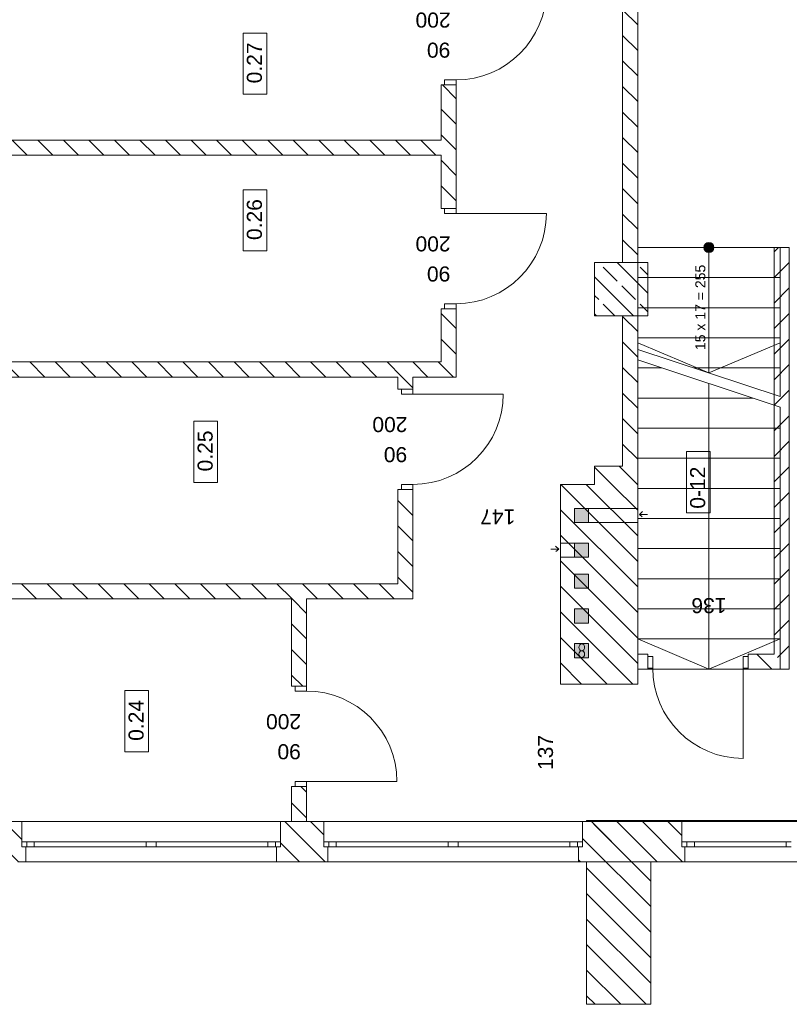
# Model space of a CAD drawing. Header units: millimetres. Extents: x -22315 to 39025, y -47720 to 770.
# Tile 3 of 28: x -8185 to -514, y -47720 to -37910. Entities that reach past the tile are written whole.
import ezdxf

# ---------------------------------------------------------------- set-up
doc = ezdxf.new("R2010")
doc.units = ezdxf.units.MM
for name, color, linetype, lineweight in [('Nowe_2D - Ogólne_Nr_pióra__1', 7, 'Continuous', 9), ('poziom_1 (1)_4_2D - Ogólne_Nr_pióra__19', 7, 'Continuous', 9), ('poziom_1 (1)_4_2D - Ogólne_Nr_pióra__1_Nr_pióra__7', 7, 'Continuous', 9), ('poziom_1 (1)_4_2D - Ogólne_Nr_pióra__21_Nr_pióra__7', 7, 'Continuous', 9), ('poziom_1 (1)_4_Drzwi ArchiCAD_Nr_pióra__27_Nr_pióra__7', 7, 'Continuous', 9), ('poziom_1 (1)_4_Drzwi ArchiCAD_Nr_pióra__81_Nr_pióra__4', 7, 'Continuous', 9), ('poziom_1 (1)_4_Konstrukcja - Schody', 7, 'Continuous', 9), ('poziom_1 (1)_4_Konstrukcja - Schody_Nr_pióra__81_Nr_pióra__4', 7, 'Continuous', 9), ('poziom_1 (1)_4_Konstrukcja - Stropy_Nr_pióra__81_Nr_pióra__4', 7, 'Continuous', 9), ('poziom_1 (1)_4_Konstrukcja - Słupy_Nr_pióra__1_Nr_pióra__7', 7, 'Continuous', 9), ('poziom_1 (1)_4_Konstrukcja - Słupy_Nr_pióra__82_Nr_pióra__10', 7, 'Continuous', 9), ('poziom_1 (1)_4_Konstrukcja - Ściany zew_Nr_pióra__107_Nr_pióra__10', 7, 'Continuous', 9), ('poziom_1 (1)_4_Konstrukcja - Ściany zew_Nr_pióra__27_Nr_pióra__7', 7, 'Continuous', 9), ('poziom_1 (1)_4_Metryczki pomieszczeń ArchiCADa_Nr_pióra__6_Nr_pióra__5', 7, 'Continuous', 9), ('poziom_1 (1)_4_Okna ArchiCADa_Nr_pióra__101_Nr_pióra__252', 7, 'Continuous', 9), ('poziom_1 (1)_4_Okna ArchiCADa_Nr_pióra__27_Nr_pióra__7', 7, 'Continuous', 9), ('poziom_1 (1)_4_Okna ArchiCADa_Nr_pióra__81_Nr_pióra__4', 7, 'Continuous', 9), ('poziom_1 (1)_4_Znaczniki drzwi ArchiCADa_Nr_pióra__7_Nr_pióra__7', 7, 'Continuous', 9)]:
    doc.layers.add(name, color=color, linetype=linetype, lineweight=lineweight)
doc.styles.add('GENERATED_STYLE_1', font='arial.ttf')
pattern_1 = [(135, (37205, -40790), (127.2792, 127.2792), [])]

msp = doc.modelspace()

# ---------------------------------------------------------------- hatches: boundary and pattern name
at = {"layer": 'poziom_1 (1)_4_2D - Ogólne_Nr_pióra__19', "linetype": 'ByBlock'}
for points in [[(-2655, -42779.9), (-2655, -42919.9), (-2515, -42919.9), (-2515, -42779.9)], [(-2655, -43125.6), (-2655, -43265.6), (-2515, -43265.6), (-2515, -43125.6)], [(-2655, -43435.5), (-2655, -43575.5), (-2515, -43575.5), (-2515, -43435.5)], [(-2655, -43781.2), (-2655, -43921.2), (-2515, -43921.2), (-2515, -43781.2)], [(-2655, -44126.8), (-2655, -44266.8), (-2515, -44266.8), (-2515, -44126.8)]]:
    msp.add_hatch(color=256, dxfattribs=at).paths.add_polyline_path(points)
at = {"layer": 'poziom_1 (1)_4_Konstrukcja - Schody', "linetype": 'ByBlock'}
msp.add_hatch(color=256, dxfattribs=at).paths.add_polyline_path([(-1315, -40230), (-1306.8, -40229.3), (-1298.8, -40227.3), (-1291.2, -40224), (-1284.3, -40219.5), (-1278.2, -40213.9), (-1273.1, -40207.3), (-1269.2, -40200.1), (-1266.5, -40192.3), (-1265.2, -40184.1), (-1265.2, -40175.9), (-1266.5, -40167.7), (-1269.2, -40159.9), (-1273.1, -40152.7), (-1278.2, -40146.1), (-1284.3, -40140.5), (-1291.2, -40136), (-1298.8, -40132.7), (-1306.8, -40130.7), (-1315, -40130), (-1323.2, -40130.7), (-1331.2, -40132.7), (-1338.8, -40136), (-1345.7, -40140.5), (-1351.8, -40146.1), (-1356.9, -40152.7), (-1360.8, -40159.9), (-1363.5, -40167.7), (-1364.8, -40175.9), (-1364.8, -40184.1), (-1363.5, -40192.3), (-1360.8, -40200.1), (-1356.9, -40207.3), (-1351.8, -40213.9), (-1345.7, -40219.5), (-1338.8, -40224), (-1331.2, -40227.3), (-1323.2, -40229.3)])
at = {"layer": 'poziom_1 (1)_4_Konstrukcja - Słupy_Nr_pióra__82_Nr_pióra__10', "linetype": 'ByBlock'}
h = msp.add_hatch(dxfattribs=at)
h.set_pattern_fill('BETON_ZBROJONY_0004', color=256, angle=270, style=0, pattern_type=2)
h.set_pattern_definition([(135, (37205, -40790), (183.8478, 183.8478), []), (135, (37113.08, -40881.92), (183.8478, 183.8478), [195, -65])])
h.paths.add_polyline_path([(-1925, -40860), (-1925, -40330), (-2455, -40330), (-2455, -40860)])
at = {"layer": 'poziom_1 (1)_4_Konstrukcja - Ściany zew_Nr_pióra__107_Nr_pióra__10', "linetype": 'ByBlock'}
h = msp.add_hatch(dxfattribs=at)
h.set_pattern_fill('BLOCZKI_CERAMICZNE_0004', color=256, angle=270, style=0, pattern_type=2)
h.set_pattern_definition(pattern_1)
h.paths.add_polyline_path([(-2175, -40330), (-2025, -40330), (-2025, -35430), (-2175, -35430)])
h = msp.add_hatch(dxfattribs=at)
h.set_pattern_fill('BLOCZKI_CERAMICZNE_0004', color=256, angle=270, style=0, pattern_type=2)
h.set_pattern_definition(pattern_1)
h.paths.add_polyline_path([(-3985, -39790), (-3835, -39790), (-3835, -38560), (-3985, -38560)])
h = msp.add_hatch(dxfattribs=at)
h.set_pattern_fill('BLOCZKI_CERAMICZNE_0004', color=256, angle=270, style=0, pattern_type=2)
h.set_pattern_definition(pattern_1)
h.paths.add_polyline_path([(-3985, -39110), (-8595, -39110), (-8595, -39260), (-3985, -39260)])
h = msp.add_hatch(dxfattribs=at)
h.set_pattern_fill('BLOCZKI_CERAMICZNE_0004', color=256, angle=270, style=0, pattern_type=2)
h.set_pattern_definition([(45, (2225, -91555), (127.2792, -127.2792), [])])
h.paths.add_polyline_path([(-665, -40180), (-665, -44230), (-515, -44380), (-515, -40180)])
h = msp.add_hatch(dxfattribs=at)
h.set_pattern_fill('BLOCZKI_CERAMICZNE_0004', color=256, angle=270, style=0, pattern_type=2)
h.set_pattern_definition(pattern_1)
h.paths.add_polyline_path([(-3985, -41320), (-3835, -41470), (-3835, -40790), (-3985, -40790)])
h = msp.add_hatch(dxfattribs=at)
h.set_pattern_fill('BLOCZKI_CERAMICZNE_0004', color=256, angle=270, style=0, pattern_type=2)
h.set_pattern_definition(pattern_1)
h.paths.add_polyline_path([(-2175, -42360), (-2025, -42360), (-2025, -40860), (-2175, -40860)])
h = msp.add_hatch(dxfattribs=at)
h.set_pattern_fill('BLOCZKI_CERAMICZNE_0004', color=256, angle=270, style=0, pattern_type=2)
h.set_pattern_definition(pattern_1)
h.paths.add_polyline_path([(-8595, -41470), (-3835, -41470), (-3985, -41320), (-8595, -41320)])
h = msp.add_hatch(dxfattribs=at)
h.set_pattern_fill('BLOCZKI_CERAMICZNE_0004', color=256, angle=270, style=0, pattern_type=2)
h.set_pattern_definition(pattern_1)
h.paths.add_polyline_path([(-4415, -41590), (-4265, -41590), (-4265, -41470), (-4415, -41470)])
h = msp.add_hatch(dxfattribs=at)
h.set_pattern_fill('BLOCZKI_CERAMICZNE_0004', color=256, angle=270, style=0, pattern_type=2)
h.set_pattern_definition(pattern_1)
h.paths.add_polyline_path([(-2455, -42360), (-2455, -42540), (-2025, -42540), (-2025, -42360)])
h = msp.add_hatch(dxfattribs=at)
h.set_pattern_fill('BLOCZKI_CERAMICZNE_0004', color=256, angle=270, style=0, pattern_type=2)
h.set_pattern_definition(pattern_1)
h.paths.add_polyline_path([(-2795, -42540), (-2795, -44530), (-2025, -44530), (-2025, -42540)])
h = msp.add_hatch(dxfattribs=at)
h.set_pattern_fill('BLOCZKI_CERAMICZNE_0004', color=256, angle=270, style=0, pattern_type=2)
h.set_pattern_definition(pattern_1)
h.paths.add_polyline_path([(-4415, -43530), (-4265, -43680), (-4265, -42590), (-4415, -42590)])
h = msp.add_hatch(dxfattribs=at)
h.set_pattern_fill('BLOCZKI_CERAMICZNE_0004', color=256, angle=270, style=0, pattern_type=2)
h.set_pattern_definition(pattern_1)
h.paths.add_polyline_path([(-11540, -43680), (-4265, -43680), (-4415, -43530), (-11540, -43530)])
h = msp.add_hatch(dxfattribs=at)
h.set_pattern_fill('BLOCZKI_CERAMICZNE_0004', color=256, angle=270, style=0, pattern_type=2)
h.set_pattern_definition(pattern_1)
h.paths.add_polyline_path([(-5475, -44550), (-5325, -44550), (-5325, -43680), (-5475, -43680)])
h = msp.add_hatch(dxfattribs=at)
h.set_pattern_fill('BLOCZKI_CERAMICZNE_0004', color=256, angle=270, style=0, pattern_type=2)
h.set_pattern_definition([(135, (46570, -41490), (127.2792, 127.2792), [])])
h.paths.add_polyline_path([(-925, -44380), (-605, -44380), (-755, -44230), (-925, -44230)])
h = msp.add_hatch(dxfattribs=at)
h.set_pattern_fill('BLOCZKI_CERAMICZNE_0004', color=256, angle=270, style=0, pattern_type=2)
h.set_pattern_definition(pattern_1)
h.paths.add_polyline_path([(-5325, -45900), (-5325, -45550), (-5475, -45550), (-5475, -45900)])
h = msp.add_hatch(dxfattribs=at)
h.set_pattern_fill('BLOCZKI_CERAMICZNE_0004', color=256, angle=270, style=0, pattern_type=2)
h.set_pattern_definition(pattern_1)
h.paths.add_polyline_path([(-8125, -46300), (-8125, -46150), (-8165, -46150), (-8165, -45900), (-8865, -45900), (-8865, -46150), (-8905, -46150), (-8905, -46300)])
h = msp.add_hatch(dxfattribs=at)
h.set_pattern_fill('BLOCZKI_CERAMICZNE_0004', color=256, angle=270, style=0, pattern_type=2)
h.set_pattern_definition(pattern_1)
h.paths.add_polyline_path([(-5115, -46300), (-5115, -46150), (-5155, -46150), (-5155, -45900), (-5585, -45900), (-5585, -46150), (-5625, -46150), (-5625, -46300)])
h = msp.add_hatch(dxfattribs=at)
h.set_pattern_fill('BLOCZKI_CERAMICZNE_0004', color=256, angle=270, style=0, pattern_type=2)
h.set_pattern_definition(pattern_1)
h.paths.add_polyline_path([(-2615, -46300), (-1895, -46300), (-1895, -45900), (-2575, -45900), (-2575, -46150), (-2615, -46150)])
h = msp.add_hatch(dxfattribs=at)
h.set_pattern_fill('BLOCZKI_CERAMICZNE_0004', color=256, angle=270, style=0, pattern_type=2)
h.set_pattern_definition(pattern_1)
h.paths.add_polyline_path([(-1895, -47720), (-1895, -46300), (-2535, -45890), (-2535, -47720)])
h = msp.add_hatch(dxfattribs=at)
h.set_pattern_fill('BLOCZKI_CERAMICZNE_0004', color=256, angle=270, style=0, pattern_type=2)
h.set_pattern_definition(pattern_1)
h.paths.add_polyline_path([(-1555, -46300), (-1555, -46150), (-1585, -46150), (-1585, -45890), (-2535, -45890), (-1895, -46300)])

# ---------------------------------------------------------------- linework, layer by layer
at = {"layer": 'poziom_1 (1)_4_2D - Ogólne_Nr_pióra__1_Nr_pióra__7', "linetype": 'ByBlock'}
for p, q in [((-2515, -42779.9), (-2025, -42779.9)), ((-2515, -42919.9), (-2025, -42919.9)), ((-2655, -43125.6), (-2795, -43125.6)), ((-2655, -43265.6), (-2795, -43265.6))]:
    msp.add_line(p, q, dxfattribs=at)
at = {"layer": 'poziom_1 (1)_4_2D - Ogólne_Nr_pióra__1_Nr_pióra__7', "linetype": 'ByBlock', "flags": 128}
for points in [[(-2655, -42779.9), (-2515, -42779.9), (-2515, -42919.9), (-2655, -42919.9)], [(-2655, -43125.6), (-2515, -43125.6), (-2515, -43265.6), (-2655, -43265.6)], [(-2655, -43435.5), (-2515, -43435.5), (-2515, -43575.5), (-2655, -43575.5)], [(-2655, -43781.2), (-2515, -43781.2), (-2515, -43921.2), (-2655, -43921.2)], [(-2655, -44126.8), (-2515, -44126.8), (-2515, -44266.8), (-2655, -44266.8)]]:
    msp.add_lwpolyline(points, close=True, dxfattribs=at)
for points in [[(-1927.5, -42839.7), (-2008.5, -42839.7), (-1980, -42863.8), (-2008.5, -42839.7), (-1975.7, -42811.2)], [(-2892.5, -43185.4), (-2811.5, -43185.4), (-2840, -43209.5), (-2811.5, -43185.4), (-2844.3, -43156.9)]]:
    msp.add_lwpolyline(points, dxfattribs=at)
at = {"layer": 'poziom_1 (1)_4_2D - Ogólne_Nr_pióra__1_Nr_pióra__7', "linetype": 'ByBlock'}
for centre in [(-2583.1, -44163.4), (-2583.1, -44230.6)]:
    msp.add_ellipse(centre, major_axis=(0, 33.6), ratio=0.860295, dxfattribs=at)
at = {"layer": 'poziom_1 (1)_4_2D - Ogólne_Nr_pióra__21_Nr_pióra__7', "linetype": 'ByBlock'}
msp.add_line((-1895, -47720), (-2535, -47720), dxfattribs=at)
at = {"layer": 'poziom_1 (1)_4_Drzwi ArchiCAD_Nr_pióra__27_Nr_pióra__7', "linetype": 'ByBlock'}
for p, q in [((-3835, -38560), (-3950, -38560)), ((-3835, -39790), (-3950, -39790)), ((-3835, -40790), (-3950, -40790)), ((-4265, -41590), (-4380, -41590)), ((-4265, -42590), (-4380, -42590)), ((-1925, -44370), (-1925, -44255)), ((-925, -44370), (-925, -44255)), ((-5325, -44550), (-5440, -44550)), ((-5325, -45550), (-5440, -45550))]:
    msp.add_line(p, q, dxfattribs=at)
at = {"layer": 'poziom_1 (1)_4_Drzwi ArchiCAD_Nr_pióra__81_Nr_pióra__4', "linetype": 'ByBlock'}
for p, q in [((-3950, -38560), (-3950, -38510)), ((-3950, -38510), (-3835, -38510)), ((-3835, -38510), (-3835, -38560)), ((-3835, -38560), (-3950, -38560)), ((-3950, -39840), (-3950, -39790)), ((-3950, -39790), (-3835, -39790)), ((-3835, -39790), (-3835, -39840)), ((-3835, -39840), (-3950, -39840)), ((-3835, -39840), (-2935, -39840)), ((-3950, -40790), (-3950, -40740)), ((-3950, -40740), (-3835, -40740)), ((-3835, -40790), (-3950, -40790)), ((-3835, -40740), (-3835, -40790)), ((-4380, -41640), (-4380, -41590)), ((-4380, -41590), (-4265, -41590)), ((-4265, -41590), (-4265, -41640)), ((-4265, -41640), (-4380, -41640)), ((-4265, -41640), (-3365, -41640)), ((-4380, -42590), (-4380, -42540)), ((-4380, -42540), (-4265, -42540)), ((-4265, -42540), (-4265, -42590)), ((-4265, -42590), (-4380, -42590)), ((-1925, -44255), (-1875, -44255)), ((-1925, -44370), (-1925, -44255)), ((-1875, -44255), (-1875, -44370)), ((-975, -44370), (-975, -44255)), ((-975, -44255), (-925, -44255)), ((-925, -44255), (-925, -44370)), ((-1875, -44370), (-1925, -44370)), ((-925, -44370), (-975, -44370)), ((-975, -44370), (-975, -45270)), ((-5440, -44550), (-5440, -44600)), ((-5325, -44550), (-5440, -44550)), ((-5440, -44600), (-5325, -44600)), ((-5325, -44600), (-5325, -44550)), ((-5325, -45500), (-5440, -45500)), ((-5440, -45500), (-5440, -45550)), ((-5325, -45550), (-5325, -45500)), ((-5325, -45500), (-4425, -45500)), ((-5440, -45550), (-5325, -45550))]:
    msp.add_line(p, q, dxfattribs=at)
for centre, start, end in [((-3835, -37610), 270, 0), ((-3835, -39840), 270, 0), ((-4265, -41640), 270, 0), ((-975, -44370), 180, 270), ((-5325, -45500), 0, 90)]:
    msp.add_arc(centre, 900, start, end, dxfattribs=at)
at = {"layer": 'poziom_1 (1)_4_Konstrukcja - Schody_Nr_pióra__81_Nr_pióra__4', "linetype": 'ByBlock'}
for p, q in [((-2025, -40180), (-2025, -41194.7)), ((-605, -40180), (-2025, -40180)), ((-605, -40180), (-2025, -40180)), ((-1315, -40180), (-1315, -41429.7)), ((-605, -40180), (-605, -41664.7)), ((-605, -40480), (-2025, -40480)), ((-605, -40780), (-2025, -40780)), ((-605, -41080), (-2025, -41080)), ((-1315, -41429.7), (-2025, -41129.7)), ((-605, -41664.7), (-2025, -41194.7)), ((-1315, -41429.7), (-605, -41129.7)), ((-605, -41770), (-2025, -41300)), ((-2025, -41300), (-2025, -44380)), ((-1783.3, -41380), (-2025, -41380)), ((-605, -41380), (-1465.1, -41380)), ((-1315, -41535), (-1315, -44380)), ((-876.9, -41680), (-2025, -41680)), ((-605, -41770), (-605, -44380)), ((-605, -41980), (-2025, -41980)), ((-605, -42280), (-2025, -42280)), ((-605, -42580), (-2025, -42580)), ((-605, -42880), (-2025, -42880)), ((-605, -43180), (-2025, -43180)), ((-605, -43480), (-2025, -43480)), ((-605, -43780), (-2025, -43780)), ((-605, -44080), (-2025, -44080)), ((-1315, -44380), (-2025, -44080)), ((-1315, -44380), (-605, -44080)), ((-605, -44380), (-2025, -44380)), ((-605, -44380), (-2025, -44380))]:
    msp.add_line(p, q, dxfattribs=at)
msp.add_circle((-1315, -40180), 50, dxfattribs=at)
at = {"layer": 'poziom_1 (1)_4_Konstrukcja - Stropy_Nr_pióra__81_Nr_pióra__4', "linetype": 'ByBlock', "flags": 128}
msp.add_lwpolyline([(4215, -35450), (4215, -38750), (4215, -41036.5), (4705, -41036.5), (4705, -45260), (1255, -45260), (955, -45260), (955, -45900), (-20980, -45900), (-20980, -24400), (1830, -24400), (1830, -30460), (1335, -30460), (1335, -36015), (2985, -36015), (2985, -35450)], close=True, dxfattribs=at)
at = {"layer": 'poziom_1 (1)_4_Konstrukcja - Słupy_Nr_pióra__1_Nr_pióra__7', "linetype": 'ByBlock', "flags": 128}
msp.add_lwpolyline([(-1925, -40860), (-1925, -40330), (-2455, -40330), (-2455, -40860)], close=True, dxfattribs=at)
at = {"layer": 'poziom_1 (1)_4_Konstrukcja - Ściany zew_Nr_pióra__27_Nr_pióra__7', "linetype": 'ByBlock'}
for p, q in [((-3950, -38560), (-3985, -38560)), ((-3835, -38560), (-3950, -38560)), ((-3950, -39790), (-3985, -39790)), ((-3835, -39790), (-3950, -39790)), ((-3950, -40790), (-3985, -40790)), ((-3835, -40790), (-3950, -40790)), ((-4380, -41590), (-4415, -41590)), ((-4265, -41590), (-4380, -41590)), ((-4380, -42590), (-4415, -42590)), ((-4265, -42590), (-4380, -42590)), ((-1925, -44255), (-1925, -44230)), ((-925, -44255), (-925, -44230)), ((-1925, -44380), (-1925, -44255)), ((-925, -44380), (-925, -44255)), ((-5440, -44550), (-5475, -44550)), ((-5325, -44550), (-5440, -44550)), ((-5440, -45550), (-5475, -45550)), ((-5325, -45550), (-5440, -45550)), ((-8165, -46100), (-8165, -45900)), ((-5585, -46100), (-5585, -45900)), ((-5155, -46100), (-5155, -45900)), ((-2575, -46100), (-2575, -45900)), ((-1585, -46100), (-1585, -45890)), ((-8165, -46150), (-8165, -46100)), ((-5585, -46150), (-5585, -46100)), ((-5155, -46150), (-5155, -46100)), ((-2575, -46150), (-2575, -46100)), ((-1585, -46150), (-1585, -46100)), ((-8125, -46150), (-8165, -46150)), ((-8125, -46300), (-8125, -46150)), ((-5625, -46300), (-5625, -46150)), ((-5625, -46150), (-5585, -46150)), ((-5115, -46150), (-5155, -46150)), ((-5115, -46300), (-5115, -46150)), ((-2615, -46300), (-2615, -46150)), ((-2615, -46150), (-2575, -46150)), ((-1555, -46150), (-1585, -46150)), ((-1555, -46300), (-1555, -46150))]:
    msp.add_line(p, q, dxfattribs=at)
at = {"layer": 'poziom_1 (1)_4_Konstrukcja - Ściany zew_Nr_pióra__27_Nr_pióra__7', "linetype": 'ByBlock', "flags": 128}
for points in [[(-2175, -35430), (-2175, -40330)], [(-2025, -40330), (-2025, -35430)], [(-3985, -38560), (-3985, -39110)], [(-3835, -39790), (-3835, -38560)], [(-3985, -39110), (-8595, -39110)], [(-8595, -39260), (-3985, -39260)], [(-3985, -39260), (-3985, -39790)], [(-665, -40180), (-665, -44230)], [(-665, -40180), (-515, -40180)], [(-515, -40180), (-515, -44380)], [(-3985, -40790), (-3985, -41320)], [(-3835, -41470), (-3835, -40790)], [(-2175, -40860), (-2175, -42360)], [(-2025, -42360), (-2025, -40860)], [(-3985, -41320), (-8595, -41320)], [(-8595, -41470), (-4415, -41470)], [(-4415, -41470), (-4415, -41590)], [(-4265, -41590), (-4265, -41470)], [(-4265, -41470), (-3835, -41470)], [(-2455, -42360), (-2455, -42540)], [(-2175, -42360), (-2455, -42360)], [(-2025, -42540), (-2025, -42360)], [(-2795, -42540), (-2795, -44530)], [(-2455, -42540), (-2795, -42540)], [(-2025, -44530), (-2025, -42540)], [(-4415, -42590), (-4415, -43530)], [(-4265, -43680), (-4265, -42590)], [(-4415, -43530), (-8595, -43530)], [(-11540, -43680), (-5475, -43680)], [(-5475, -43680), (-5475, -44550)], [(-5325, -44550), (-5325, -43680)], [(-5325, -43680), (-4265, -43680)], [(-2025, -44230), (-1925, -44230)], [(-925, -44230), (-665, -44230)], [(-2025, -44380), (-1925, -44380)], [(-925.8, -44380), (-515, -44380)], [(-2795, -44530), (-2025, -44530)], [(-5475, -45550), (-5475, -45900)], [(-5325, -45900), (-5325, -45550)], [(-8165, -45900), (-8865, -45900)], [(-5475, -45900), (-5585, -45900)], [(-5155, -45900), (-5325, -45900)], [(-1895, -45900), (-2575, -45900)], [(-2535, -45890), (-2535, -45900)], [(-1585, -45890), (-2535, -45890)], [(-8205, -46300), (-8125, -46300)], [(-5625, -46300), (-5115, -46300)], [(-2615, -46300), (-1895, -46300)], [(-2535, -46300), (-2535, -47720)], [(-1895, -47720), (-1895, -46300)], [(-1895, -46300), (-1555, -46300)]]:
    msp.add_lwpolyline(points, dxfattribs=at)
at = {"layer": 'poziom_1 (1)_4_Metryczki pomieszczeń ArchiCADa_Nr_pióra__6_Nr_pióra__5', "linetype": 'ByBlock'}
for p, q in [((-5958.3, -38653.2), (-5958.3, -38043.1)), ((-5958.3, -38043.1), (-5722.5, -38043.1)), ((-5722.5, -38043.1), (-5722.5, -38653.2)), ((-5722.5, -38653.2), (-5958.3, -38653.2)), ((-5958.3, -40214.1), (-5958.3, -39604)), ((-5958.3, -39604), (-5722.5, -39604)), ((-5722.5, -39604), (-5722.5, -40214.1)), ((-5722.5, -40214.1), (-5958.3, -40214.1)), ((-6449, -42519.5), (-6449, -41909.5)), ((-6449, -41909.5), (-6213.3, -41909.5)), ((-6213.3, -41909.5), (-6213.3, -42519.5)), ((-1540.1, -42822.2), (-1540.1, -42212.2)), ((-1540.1, -42212.2), (-1304.4, -42212.2)), ((-1304.4, -42212.2), (-1304.4, -42822.2)), ((-6213.3, -42519.5), (-6449, -42519.5)), ((-1304.4, -42822.2), (-1540.1, -42822.2)), ((-7137.2, -45203.6), (-7137.2, -44593.6)), ((-7137.2, -44593.6), (-6901.5, -44593.6)), ((-6901.5, -44593.6), (-6901.5, -45203.6)), ((-6901.5, -45203.6), (-7137.2, -45203.6))]:
    msp.add_line(p, q, dxfattribs=at)
at = {"layer": 'poziom_1 (1)_4_Okna ArchiCADa_Nr_pióra__101_Nr_pióra__252', "linetype": 'ByBlock'}
for p, q in [((-8165, -46100), (-8040, -46100)), ((-8040, -46100), (-8040, -46150)), ((-6925, -46150), (-6925, -46100)), ((-6925, -46100), (-6875, -46100)), ((-6875, -46100), (-6825, -46100)), ((-6825, -46100), (-6825, -46150)), ((-5710, -46150), (-5710, -46100)), ((-5710, -46100), (-5585, -46100)), ((-5155, -46100), (-5030, -46100)), ((-5030, -46100), (-5030, -46150)), ((-3915, -46150), (-3915, -46100)), ((-3915, -46100), (-3865, -46100)), ((-3865, -46100), (-3815, -46100)), ((-3815, -46100), (-3815, -46150)), ((-2700, -46150), (-2700, -46100)), ((-2700, -46100), (-2575, -46100)), ((-1460, -46100), (-1585, -46100)), ((-1460, -46150), (-1460, -46100)), ((-495, -46100), (-545, -46100)), ((-545, -46100), (-545, -46150)), ((-8040, -46150), (-8165, -46150)), ((-6875, -46150), (-6925, -46150)), ((-6825, -46150), (-6875, -46150)), ((-5585, -46150), (-5710, -46150)), ((-5030, -46150), (-5155, -46150)), ((-3865, -46150), (-3915, -46150)), ((-3815, -46150), (-3865, -46150)), ((-2575, -46150), (-2700, -46150)), ((-1585, -46150), (-1460, -46150)), ((-545, -46150), (-495, -46150))]:
    msp.add_line(p, q, dxfattribs=at)
at = {"layer": 'poziom_1 (1)_4_Okna ArchiCADa_Nr_pióra__27_Nr_pióra__7', "linetype": 'ByBlock'}
for p, q in [((-8165, -46150), (-8165, -46100)), ((-5585, -46150), (-5585, -46100)), ((-5155, -46150), (-5155, -46100)), ((-2575, -46150), (-2575, -46100)), ((-1585, -46150), (-1585, -46100)), ((-8125, -46150), (-8165, -46150)), ((-5625, -46150), (-5585, -46150)), ((-5115, -46150), (-5155, -46150)), ((-2615, -46150), (-2575, -46150)), ((-1555, -46150), (-1585, -46150))]:
    msp.add_line(p, q, dxfattribs=at)
at = {"layer": 'poziom_1 (1)_4_Okna ArchiCADa_Nr_pióra__81_Nr_pióra__4', "linetype": 'ByBlock'}
for p, q in [((-8165, -45900), (-5585, -45900)), ((-5155, -45900), (-2575, -45900)), ((595, -45890), (-1585, -45890)), ((-8115, -46150), (-8115, -46100)), ((-8040, -46100), (-6925, -46100)), ((-6825, -46100), (-5710, -46100)), ((-5635, -46150), (-5635, -46100)), ((-5105, -46150), (-5105, -46100)), ((-5030, -46100), (-3915, -46100)), ((-3815, -46100), (-2700, -46100)), ((-2625, -46150), (-2625, -46100)), ((-1535, -46150), (-1535, -46100)), ((-545, -46100), (-1460, -46100)), ((-6925, -46150), (-8040, -46150)), ((-5710, -46150), (-6825, -46150)), ((-3915, -46150), (-5030, -46150)), ((-2700, -46150), (-3815, -46150)), ((-1460, -46150), (-545, -46150)), ((-8125, -46300), (-5625, -46300)), ((-5115, -46300), (-2615, -46300)), ((565, -46300), (-1555, -46300))]:
    msp.add_line(p, q, dxfattribs=at)

# ---------------------------------------------------------------- texts
at = {"layer": 'Nowe_2D - Ogólne_Nr_pióra__1', "linetype": 'ByBlock', "char_height": 150, "style": 'GENERATED_STYLE_1'}
for s, insert, attachment_point, rotation in [('\\A1;147', (-3245.4, -42788), 7, 180), ('\\A1;136', (-1315, -43746.7), 5, 180), ('\\A1;137', (-2867.4, -45385.7), 7, 90)]:
    msp.add_mtext(s, dxfattribs=dict(at, insert=insert, attachment_point=attachment_point, rotation=rotation))
at = {"layer": 'poziom_1 (1)_4_Konstrukcja - Schody_Nr_pióra__81_Nr_pióra__4', "linetype": 'ByBlock', "insert": (-1400.2, -41240.5), "char_height": 100, "attachment_point": 4, "rotation": 90, "style": 'GENERATED_STYLE_1'}
msp.add_mtext('\\A1; 15 x 17 = 255', dxfattribs=at)
at = {"layer": 'poziom_1 (1)_4_Metryczki pomieszczeń ArchiCADa_Nr_pióra__6_Nr_pióra__5', "linetype": 'ByBlock', "char_height": 150, "attachment_point": 1, "rotation": 90, "style": 'GENERATED_STYLE_1'}
for s, insert in [('\\A1;0.27', (-5920.9, -38544.5)), ('\\A1;0.26', (-5920.9, -40105.4)), ('\\A1;0.25', (-6411.7, -42410.8)), ('\\A1;0-12', (-1502.8, -42782.1)), ('\\A1;0.24', (-7099.9, -45094.9))]:
    msp.add_mtext(s, dxfattribs=dict(at, insert=insert))
at = {"layer": 'poziom_1 (1)_4_Znaczniki drzwi ArchiCADa_Nr_pióra__7_Nr_pióra__7', "linetype": 'ByBlock', "char_height": 150, "attachment_point": 7, "rotation": 180, "style": 'GENERATED_STYLE_1'}
for s, insert in [('\\A1;200', (-3890.1, -37836.3)), ('\\A1;90', (-3892.7, -38136.3)), ('\\A1;200', (-3890.1, -40066.3)), ('\\A1;90', (-3892.7, -40366.3)), ('\\A1;200', (-4320.1, -41866.3)), ('\\A1;90', (-4322.7, -42166.3)), ('\\A1;200', (-5380.1, -44826.3)), ('\\A1;90', (-5382.7, -45126.3))]:
    msp.add_mtext(s, dxfattribs=dict(at, insert=insert))

doc.saveas('drawing.dxf')
